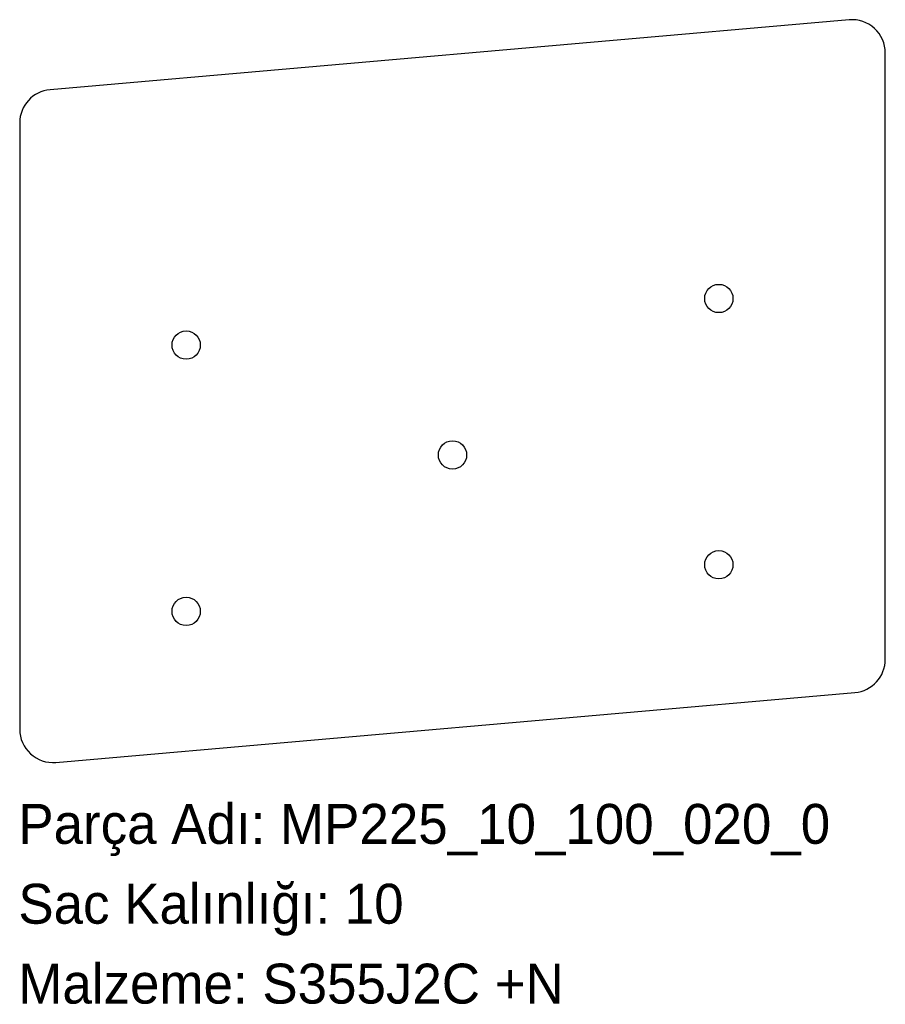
# Model space of a CAD drawing. Header units: millimetres. Extents: x 0 to 260, y -72 to 224.
import ezdxf

# ---------------------------------------------------------------- set-up
doc = ezdxf.new("R2010")
doc.units = ezdxf.units.MM
doc.linetypes.add('SLD-Katı', pattern=[0])
doc.linetypes.add('SLD-Sürekli', pattern=[0])
doc.layers.add('METIN', color=96, linetype='SLD-Katı')
doc.styles.add('SLDTEXTSTYLE0', font='ARIAL.TTF', dxfattribs={"width": 0.948, "bigfont": 'bigfont'})
doc.styles.add('SLDTEXTSTYLE1', font='ARIAL.TTF', dxfattribs={"width": 0.948})

msp = doc.modelspace()

# ---------------------------------------------------------------- linework, layer by layer
at = {"color": 7, "linetype": 'SLD-Sürekli', "lineweight": 25}
for p, q in [((249.528443, 223.535777), (9.528443, 202.538498)), ((260.4, 31.397279), (260.4, 213.57383)), ((0.4, 192.576551), (0.4, 10.4)), ((11.271557, 0.438053), (251.271557, 21.435332))]:
    msp.add_line(p, q, dxfattribs=at)
for centre in [(210.4, 139.806895), (50.4, 125.808709), (130.4, 92.807802), (210.4, 59.806895), (50.4, 45.808709)]:
    msp.add_circle(centre, 4.25, dxfattribs=at)
for centre, start, end in [((250.4, 213.57383), 0, 95), ((10.4, 192.576551), 95, 180), ((250.4, 31.397279), 275, 0), ((10.4, 10.4), 180, 275)]:
    msp.add_arc(centre, 10, start, end, dxfattribs=at)

# ---------------------------------------------------------------- texts
at = {"layer": 'METIN', "char_height": 12, "attachment_point": 1}
for s, insert, style in [('Parça Adı: MP225_10_100_020_0', (0, -12.031187), 'SLDTEXTSTYLE0'), ('Sac Kalınlığı: 10', (0, -36.031187), 'SLDTEXTSTYLE0'), ('Malzeme: S355J2C +N', (0, -60.031187), 'SLDTEXTSTYLE1')]:
    msp.add_mtext(s, dxfattribs=dict(at, insert=insert, style=style))

doc.saveas('drawing.dxf')
